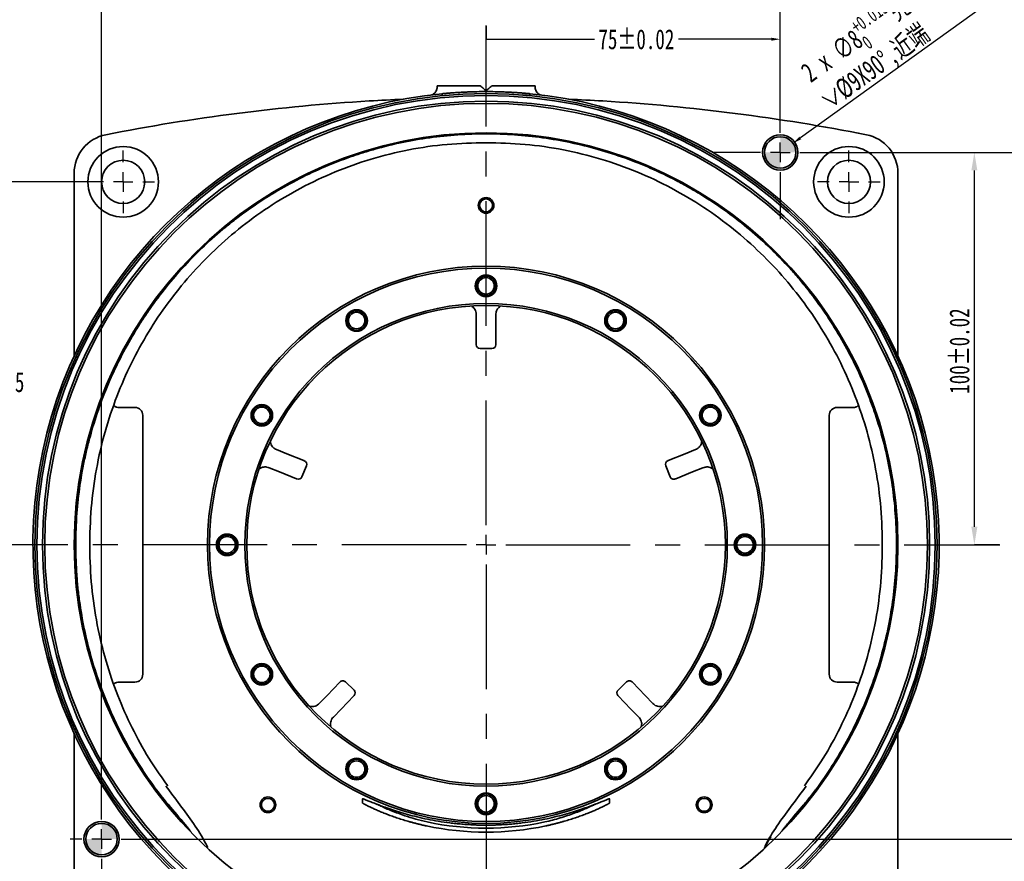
# Model space of a CAD drawing. Header units: millimetres. Extents: x -7686 to -856, y -458 to 6140.
# Tile 64 of 102: x -4406 to -4155, y 2254 to 2469. Entities that reach past the tile are written whole.
import ezdxf

# ---------------------------------------------------------------- set-up
doc = ezdxf.new("R2010")
doc.units = ezdxf.units.MM
doc.header["$LTSCALE"] = 5
doc.header["$PDSIZE"] = -1
doc.linetypes.add('CENTER', pattern=[10.16, 6.35, -1.27, 1.27, -1.27])
doc.layers.add('中心线层', color=4, linetype='CENTER')
doc.layers.add('标注层', color=7, linetype='Continuous')
doc.styles.add('SLDTEXTSTYLE0', font='TXT', dxfattribs={"width": 0.7})
doc.dimstyles.new('SLDDIMSTYLE0', dxfattribs={"dimtxt": 2.53938, "dimasz": 2.3, "dimexe": 0, "dimexo": 0.0625, "dimgap": 0.634845, "dimtad": 0, "dimtih": 1, "dimtoh": 1, "dimdec": 6, "dimrnd": 1e-09, "dimzin": 12, "dimdsep": 46, "dimtxsty": 'SLDTEXTSTYLE0', "dimblk1": 'NONE', "dimsah": 1, "dimcen": 0, "dimadec": 0, "dimazin": 3, "dimtfac": 1, "dimtmove": 0, "dimatfit": 3, "dimldrblk": 'NONE', "dimfxl": 1, "dimfrac": 2, "dimtolj": 1, "dimtzin": 12, "dimarcsym": 0})
doc.dimstyles.new('SLDDIMSTYLE1', dxfattribs={"dimtxt": 2.53938, "dimasz": 2.3, "dimexe": 0, "dimexo": 0.0625, "dimgap": 0.634845, "dimtad": 2, "dimrnd": 1e-09, "dimzin": 12, "dimdsep": 46, "dimtxsty": 'SLDTEXTSTYLE0', "dimsah": 1, "dimcen": 0.09, "dimadec": 0, "dimazin": 3, "dimtfac": 1, "dimtofl": 0, "dimtmove": 0, "dimatfit": 3, "dimfxl": 1, "dimfrac": 2, "dimtolj": 1, "dimtzin": 12, "dimarcsym": 0})
doc.dimstyles.new('SLDDIMSTYLE2', dxfattribs={"dimtxt": 5.07876, "dimasz": 4.6, "dimexe": 0, "dimexo": 0.0625, "dimgap": 1.26969, "dimtad": 2, "dimrnd": 1e-09, "dimzin": 12, "dimdsep": 46, "dimtxsty": 'SLDTEXTSTYLE0', "dimsah": 1, "dimcen": 0.09, "dimadec": 0, "dimazin": 3, "dimtfac": 1, "dimtmove": 0, "dimatfit": 0, "dimfxl": 1, "dimfrac": 2, "dimtolj": 1, "dimtzin": 12, "dimarcsym": 0})
doc.dimstyles.new('SLDDIMSTYLE3', dxfattribs={"dimtxt": 5.07876, "dimasz": 4.6, "dimexe": 0, "dimexo": 0.0625, "dimgap": 1.26969, "dimtad": 0, "dimtih": 1, "dimtoh": 1, "dimdec": 6, "dimrnd": 1e-09, "dimzin": 12, "dimdsep": 46, "dimtxsty": 'SLDTEXTSTYLE0', "dimsah": 1, "dimcen": 0, "dimadec": 0, "dimazin": 3, "dimtfac": 1, "dimtofl": 0, "dimtmove": 0, "dimatfit": 3, "dimfxl": 1, "dimfrac": 2, "dimtolj": 1, "dimtzin": 12, "dimarcsym": 0})
doc.dimstyles.new('SLDDIMSTYLE4', dxfattribs={"dimtxt": 5.07876, "dimasz": 4.6, "dimexe": 0, "dimexo": 0.0625, "dimgap": 1.26969, "dimtad": 0, "dimtih": 1, "dimtoh": 1, "dimdec": 1, "dimrnd": 1e-09, "dimzin": 12, "dimdsep": 46, "dimtxsty": 'SLDTEXTSTYLE0', "dimsah": 1, "dimcen": 0, "dimadec": 0, "dimazin": 3, "dimtfac": 1, "dimtofl": 0, "dimtmove": 0, "dimatfit": 3, "dimfxl": 1, "dimfrac": 2, "dimtolj": 1, "dimtzin": 12, "dimarcsym": 0})

# ---------------------------------------------------------------- blocks, each defined once
blk = doc.blocks.new('*D98')
at = {"layer": 'Defpoints', "color": 0, "transparency": 16777216}
for p in [(-859.93, 3047.19), (-784.93, 3043.73), (-784.93, 3021.88)]:
    blk.add_point(p, dxfattribs=at)
at = {"layer": '标注层', "color": 0, "lineweight": -2, "transparency": 16777216}
for p, q in [((-859.93, 3047.13), (-859.93, 3043.73)), ((-859.93, 3043.73), (-832.32, 3043.73)), ((-787.23, 3043.73), (-810.9, 3043.73)), ((-784.93, 3021.94), (-784.93, 3043.73))]:
    blk.add_line(p, q, dxfattribs=at)
at = {"layer": '标注层', "color": 0, "transparency": 16777216}
blk.add_solid([(-787.23, 3044.12), (-787.23, 3043.35), (-784.93, 3043.73)], dxfattribs=at)
at = {"layer": '标注层', "color": 0, "transparency": 16777216, "insert": (-821.61, 3046.27), "char_height": 2.5394, "attachment_point": 2, "style": 'SLDTEXTSTYLE0'}
blk.add_mtext('\\A1;{\\H2.00049x;75±0.02}', dxfattribs=at)
blk = doc.blocks.new('_None')
blk = doc.blocks.new('*D99')
at = {"layer": 'Defpoints', "color": 0, "transparency": 16777216}
for p in [(-781.68, 3017.21), (-788.18, 3012.54)]:
    blk.add_point(p, dxfattribs=at)
at = {"layer": '标注层', "color": 0, "lineweight": -2, "transparency": 16777216}
for p, q in [((-728.01, 3055.81), (-779.81, 3018.56)), ((-785.02, 3014.88), (-784.84, 3014.88)), ((-784.93, 3014.79), (-784.93, 3014.97))]:
    blk.add_line(p, q, dxfattribs=at)
at = {"layer": '标注层', "color": 0, "transparency": 16777216}
blk.add_solid([(-780.04, 3018.87), (-779.59, 3018.25), (-781.68, 3017.21)], dxfattribs=at)
at = {"layer": '标注层', "color": 0, "transparency": 16777216, "insert": (-781.16, 3038.02), "char_height": 2.5394, "attachment_point": 1, "rotation": 35.724, "style": 'SLDTEXTSTYLE0'}
blk.add_mtext('\\A1;{\\H2.00049x;2 x ∅8\\H0.7x;\\S+0.015^ 0;\\fSimSun|b0|i0|c134|p2;\\H1.42857x;完全贯穿\\P\\fGDT|b0|i0|c134|p2;w\\Ftxt|c134;%%C9X90°,\\fSimSun|b0|i0|c134|p2;近端}', dxfattribs=at)
blk = doc.blocks.new('*D100')
at = {"layer": 'Defpoints', "color": 0, "transparency": 16777216}
for p in [(-777.93, 3014.88), (-735.46, 3014.88), (-728.95, 2914.88)]:
    blk.add_point(p, dxfattribs=at)
at = {"layer": '标注层', "color": 0, "lineweight": -2, "transparency": 16777216}
for p, q in [((-777.87, 3014.88), (-735.46, 3014.88)), ((-735.46, 2919.48), (-735.46, 3010.28)), ((-729.01, 2914.88), (-735.46, 2914.88))]:
    blk.add_line(p, q, dxfattribs=at)
at = {"layer": '标注层', "color": 0, "transparency": 16777216}
for points in [[(-736.22, 3010.28), (-734.69, 3010.28), (-735.46, 3014.88)], [(-736.22, 2919.48), (-734.69, 2919.48), (-735.46, 2914.88)]]:
    blk.add_solid(points, dxfattribs=at)
at = {"layer": '标注层', "color": 0, "transparency": 16777216, "insert": (-741.81, 2964.26), "char_height": 5.0788, "attachment_point": 2, "rotation": 90, "style": 'SLDTEXTSTYLE0'}
blk.add_mtext('\\A1;100±0.02', dxfattribs=at)
blk = doc.blocks.new('*D101')
at = {"layer": 'Defpoints', "color": 0, "transparency": 16777216}
for p in [(-957.93, 3060), (-784.93, 3021.88), (-957.93, 2846.88)]:
    blk.add_point(p, dxfattribs=at)
at = {"layer": '标注层', "color": 0, "lineweight": -2, "transparency": 16777216}
for p, q in [((-957.93, 2846.94), (-957.93, 3060)), ((-953.33, 3060), (-872.53, 3060)), ((-789.53, 3060), (-847.47, 3060)), ((-784.93, 3021.94), (-784.93, 3060))]:
    blk.add_line(p, q, dxfattribs=at)
at = {"layer": '标注层', "color": 0, "transparency": 16777216}
for points in [[(-953.33, 3060.77), (-953.33, 3059.23), (-957.93, 3060)], [(-789.53, 3060.77), (-789.53, 3059.23), (-784.93, 3060)]]:
    blk.add_solid(points, dxfattribs=at)
at = {"layer": '标注层', "color": 0, "transparency": 16777216, "insert": (-860, 3062.54), "char_height": 5.0788, "attachment_point": 2, "style": 'SLDTEXTSTYLE0'}
blk.add_mtext('\\A1;173±0.02', dxfattribs=at)
blk = doc.blocks.new('*D102')
at = {"layer": 'Defpoints', "color": 0, "transparency": 16777216}
for p in [(-777.93, 3014.88), (-710, 3014.88), (-950.93, 2839.88)]:
    blk.add_point(p, dxfattribs=at)
at = {"layer": '标注层', "color": 0, "lineweight": -2, "transparency": 16777216}
for p, q in [((-777.87, 3014.88), (-710, 3014.88)), ((-710, 3010.28), (-710, 2923.81)), ((-710, 2844.48), (-710, 2916.19)), ((-950.87, 2839.88), (-710, 2839.88))]:
    blk.add_line(p, q, dxfattribs=at)
at = {"layer": '标注层', "color": 0, "transparency": 16777216}
for points in [[(-710.77, 3010.28), (-709.23, 3010.28), (-710, 3014.88)], [(-710.77, 2844.48), (-709.23, 2844.48), (-710, 2839.88)]]:
    blk.add_solid(points, dxfattribs=at)
at = {"layer": '标注层', "color": 0, "transparency": 16777216, "insert": (-710, 2922.54), "char_height": 5.0788, "attachment_point": 2, "style": 'SLDTEXTSTYLE0'}
blk.add_mtext('\\A1;175±0.02', dxfattribs=at)
blk = doc.blocks.new('*D103')
at = {"layer": 'Defpoints', "color": 0, "transparency": 16777216}
for p in [(-1000, 3007.38), (-960.43, 3007.38), (-960.43, 2822.38)]:
    blk.add_point(p, dxfattribs=at)
at = {"layer": '标注层', "color": 0, "lineweight": -2, "transparency": 16777216}
for p, q in [((-960.49, 3007.38), (-1000, 3007.38)), ((-1000, 3002.78), (-1000, 2920)), ((-1000, 2826.98), (-1000, 2912.38)), ((-960.49, 2822.38), (-1000, 2822.38))]:
    blk.add_line(p, q, dxfattribs=at)
at = {"layer": '标注层', "color": 0, "transparency": 16777216}
for points in [[(-1000.77, 3002.78), (-999.23, 3002.78), (-1000, 3007.38)], [(-1000.77, 2826.98), (-999.23, 2826.98), (-1000, 2822.38)]]:
    blk.add_solid(points, dxfattribs=at)
at = {"layer": '标注层', "color": 0, "transparency": 16777216, "insert": (-1000, 2918.73), "char_height": 5.079, "attachment_point": 2, "style": 'SLDTEXTSTYLE0'}
blk.add_mtext('\\A1;185', dxfattribs=at)
blk = doc.blocks.new('*D106')
at = {"layer": 'Defpoints', "color": 0, "transparency": 16777216}
for p in [(-982.45, 3007.38), (-960.43, 3007.38), (-989.64, 2914.88)]:
    blk.add_point(p, dxfattribs=at)
at = {"layer": '标注层', "color": 0, "lineweight": -2, "transparency": 16777216}
for p, q in [((-960.49, 3007.38), (-982.45, 3007.38)), ((-982.45, 3002.78), (-982.45, 2960.16)), ((-982.45, 2919.48), (-982.45, 2952.54)), ((-989.58, 2914.88), (-982.45, 2914.88))]:
    blk.add_line(p, q, dxfattribs=at)
at = {"layer": '标注层', "color": 0, "transparency": 16777216}
for points in [[(-983.21, 3002.78), (-981.68, 3002.78), (-982.45, 3007.38)], [(-983.21, 2919.48), (-981.68, 2919.48), (-982.45, 2914.88)]]:
    blk.add_solid(points, dxfattribs=at)
at = {"layer": '标注层', "color": 0, "transparency": 16777216, "insert": (-982.45, 2958.89), "char_height": 5.079, "attachment_point": 2, "style": 'SLDTEXTSTYLE0'}
blk.add_mtext('\\A1;92.5', dxfattribs=at)
blk = doc.blocks.new('SW_CENTERMARKSYMBOL_0')
at = {"layer": '中心线层', "color": 0}
for p, q in [((0, 5), (0, 17)), ((-5, 0), (-17, 0)), ((0, 0), (-2.5, 0)), ((0, 0), (0, 2.5)), ((0, 0), (0, -2.5)), ((0, 0), (2.5, 0)), ((5, 0), (17, 0)), ((0, -5), (0, -17))]:
    blk.add_line(p, q, dxfattribs=at)
blk = doc.blocks.new('SW_CENTERMARKSYMBOL_1')
at = {"layer": '中心线层', "color": 0}
for p, q in [((0, 5), (0, 8)), ((-5, 0), (-8, 0)), ((0, 0), (-2.5, 0)), ((0, 0), (0, 2.5)), ((0, 0), (0, -2.5)), ((0, 0), (2.5, 0)), ((5, 0), (8, 0)), ((0, -5), (0, -8))]:
    blk.add_line(p, q, dxfattribs=at)
blk = doc.blocks.new('SW_CENTERMARKSYMBOL_2')
at = {"layer": '中心线层', "color": 0}
for p, q in [((0, 5), (0, 8)), ((-5, 0), (-8, 0)), ((0, 0), (-2.5, 0)), ((0, 0), (0, 2.5)), ((0, 0), (0, -2.5)), ((0, 0), (2.5, 0)), ((5, 0), (8, 0)), ((0, -5), (0, -8))]:
    blk.add_line(p, q, dxfattribs=at)
blk = doc.blocks.new('SW_CENTERMARKSYMBOL_3')
at = {"layer": '中心线层', "color": 0}
for p, q in [((0, 5), (0, 8)), ((-5, 0), (-8, 0)), ((0, 0), (-2.5, 0)), ((0, 0), (0, 2.5)), ((0, 0), (0, -2.5)), ((0, 0), (2.5, 0)), ((5, 0), (8, 0)), ((0, -5), (0, -8))]:
    blk.add_line(p, q, dxfattribs=at)
blk = doc.blocks.new('SW_DOWELSYMBOL_0')
at = {"linetype": 'Continuous', "lineweight": 0}
h = blk.add_hatch(color=0, dxfattribs=at)
edge = h.paths.add_edge_path(flags=0)
edge.add_arc((0, 0), 4, 0, 90)
edge.add_line((0, 4), (0, 0))
edge.add_line((0, 0), (4, 0))
h = blk.add_hatch(color=0, dxfattribs=at)
edge = h.paths.add_edge_path(flags=0)
edge.add_arc((0, 0), 4, 180, 270)
edge.add_line((0, -4), (0, 0))
edge.add_line((0, 0), (-4, 0))
at = {"color": 0, "linetype": 'Continuous', "lineweight": 0}
blk.add_circle((0, 0), 4, dxfattribs=at)
blk = doc.blocks.new('SW_DOWELSYMBOL_1')
at = {"linetype": 'Continuous', "lineweight": 0}
h = blk.add_hatch(color=0, dxfattribs=at)
edge = h.paths.add_edge_path(flags=0)
edge.add_arc((0, 0), 4.5, 0, 90)
edge.add_line((0, 4.5), (0, 0))
edge.add_line((0, 0), (4.5, 0))
h = blk.add_hatch(color=0, dxfattribs=at)
edge = h.paths.add_edge_path(flags=0)
edge.add_arc((0, 0), 4.5, 180, 270)
edge.add_line((0, -4.5), (0, 0))
edge.add_line((0, 0), (-4.5, 0))
at = {"color": 0, "linetype": 'Continuous', "lineweight": 0}
blk.add_circle((0, 0), 4.5, dxfattribs=at)
blk = doc.blocks.new('1232')
at = {"layer": '中心线层', "color": 0}
for p, q in [((1027.69, 359.77), (1027.69, 487.08)), ((1027.69, 354.77), (1027.69, 357.27)), ((1022.69, 354.77), (897.98, 354.77)), ((1027.69, 354.77), (1025.19, 354.77)), ((1027.69, 354.77), (1027.69, 352.27)), ((1027.69, 354.77), (1030.19, 354.77)), ((1032.69, 354.77), (1158.67, 354.77)), ((1027.69, 349.77), (1027.69, 178.24))]:
    blk.add_line(p, q, dxfattribs=at)
blk = doc.blocks.new('J1')
at = {"color": 7, "linetype": 'Continuous', "lineweight": 35}
for p, q in [((-872.585657, 3030.6797875), (-872.5631456, 3030.7327504)), ((-872.4289141, 3031.3389383), (-872.4289141, 3031.8788031)), ((-872.4289141, 3031.8788031), (-872.3822515, 3031.8788031)), ((-872.3822515, 3031.8788031), (-871.8021245, 3031.8788031)), ((-871.8021245, 3031.8788031), (-869.4289141, 3031.8788031)), ((-871.0778093, 3029.3371018), (-871.1262827, 3029.8347465)), ((-861.4289141, 3031.8788031), (-869.4289141, 3031.8788031)), ((-850.4289141, 3031.8788031), (-858.4289141, 3031.8788031)), ((-850.4289141, 3031.8788031), (-848.0557038, 3031.8788031)), ((-848.780019, 3029.3371018), (-848.7315455, 3029.8347465)), ((-848.0557038, 3031.8788031), (-847.4755767, 3031.8788031)), ((-847.4755767, 3031.8788031), (-847.4289141, 3031.8788031)), ((-847.4289141, 3031.8788031), (-847.4289141, 3031.3389383)), ((-964.9289141, 3009.5814139), (-964.9289141, 2962.9958479)), ((-754.9289141, 2962.9958479), (-754.9289141, 3009.5814139)), ((-862.4289141, 2970.6422939), (-862.4289141, 2973.4902281)), ((-857.4289141, 2973.4902281), (-857.4289141, 2970.6422939)), ((-862.4289141, 2965.9998922), (-862.4289141, 2970.6422939)), ((-857.4289141, 2970.6422939), (-857.4289141, 2965.9998922)), ((-862.4289141, 2965.8788031), (-862.4289141, 2965.9998922)), ((-858.4289141, 2964.8788031), (-861.4289141, 2964.8788031)), ((-857.4289141, 2965.9998922), (-857.4289141, 2965.8788031)), ((-953.5469034, 2949.8788031), (-949.4289141, 2949.8788031)), ((-770.4289141, 2949.8788031), (-766.3109249, 2949.8788031)), ((-947.4289141, 2947.8788031), (-947.4289141, 2881.8788031)), ((-772.4289141, 2881.8788031), (-772.4289141, 2947.8788031)), ((-913.3359646, 2939.152989), (-910.695406, 2938.0861341)), ((-809.1624222, 2938.0861341), (-806.5218637, 2939.152989)), ((-910.695406, 2938.0861341), (-906.3910461, 2936.3470598)), ((-813.4667822, 2936.3470598), (-809.1624222, 2938.0861341)), ((-912.568439, 2933.4502148), (-915.2089976, 2934.5170697)), ((-905.726197, 2934.9999085), (-906.8500167, 2932.218357)), ((-906.3910461, 2936.3470598), (-906.2787742, 2936.301699)), ((-813.0078115, 2932.218357), (-814.1316313, 2934.9999085)), ((-813.579054, 2936.301699), (-813.4667822, 2936.3470598)), ((-804.6488307, 2934.5170697), (-807.2893893, 2933.4502148)), ((-908.2640791, 2931.7111405), (-912.568439, 2933.4502148)), ((-908.1518072, 2931.6657797), (-908.2640791, 2931.7111405)), ((-811.5937492, 2931.7111405), (-811.7060211, 2931.6657797)), ((-807.2893893, 2933.4502148), (-811.5937492, 2931.7111405)), ((-949.4289141, 2879.8788031), (-953.5469034, 2879.8788031)), ((-900.4638393, 2876.5025507), (-897.2389561, 2879.842015)), ((-897.2389561, 2879.842015), (-897.1548405, 2879.9291192)), ((-895.7408423, 2879.9538006), (-893.5828229, 2877.8698255)), ((-826.2750053, 2877.8698255), (-824.1169859, 2879.9538006)), ((-822.7029877, 2879.9291192), (-822.6188722, 2879.842015)), ((-822.6188722, 2879.842015), (-819.3939889, 2876.5025507)), ((-766.3109248, 2879.8788031), (-770.4289141, 2879.8788031)), ((-902.4421806, 2874.4539183), (-900.4638393, 2876.5025507)), ((-893.6422571, 2876.3687231), (-896.8671403, 2873.0292588)), ((-893.5581415, 2876.4558273), (-893.6422571, 2876.3687231)), ((-826.2155712, 2876.3687231), (-826.2996867, 2876.4558273)), ((-822.9906879, 2873.0292588), (-826.2155712, 2876.3687231)), ((-819.3939889, 2876.5025507), (-817.4156476, 2874.4539183)), ((-896.8671403, 2873.0292588), (-898.8454816, 2870.9806264)), ((-821.0123466, 2870.9806264), (-822.9906879, 2873.0292588)), ((-964.9289141, 2866.7617583), (-964.9289141, 2820.1761923)), ((-754.9289141, 2820.1761923), (-754.9289141, 2866.7617583)), ((-891.4035893, 2849.0726219), (-891.4095298, 2850.1413272)), ((-828.4482984, 2850.1413272), (-828.454239, 2849.0726219)), ((-784.7084743, 2841.7041958), (-784.4750811, 2842.0005233))]:
    blk.add_line(p, q, dxfattribs=at)
for centre, radius in [((-859.9289141, 2914.8788031), 115), ((-859.9289141, 2914.8788031), 114.5), ((-859.9289141, 2914.8788031), 113.0773503), ((-859.9289141, 2914.8788031), 112.5), ((-859.9289141, 2914.8788031), 105), ((-784.9289141, 3014.8788031), 4.5), ((-784.9289141, 3014.8788031), 4), ((-952.4289141, 3007.3788031), 9), ((-767.4289141, 3007.3788031), 9), ((-952.4289141, 3007.3788031), 5.5), ((-767.4289141, 3007.3788031), 5.5), ((-859.9289141, 3001.3788031), 2), ((-859.9289141, 3001.3788031), 1.65), ((-859.9289141, 2914.8788031), 71.0088826), ((-859.9289141, 2914.8788031), 70.5), ((-859.9289141, 2980.8788031), 2.75), ((-859.9289141, 2980.8788031), 2.5), ((-859.9289141, 2980.8788031), 2.1), ((-859.9289141, 2914.8788031), 61.5), ((-859.9289141, 2914.8788031), 61), ((-892.9289141, 2972.0364797), 2.75), ((-892.9289141, 2972.0364797), 2.5), ((-826.9289141, 2972.0364797), 2.75), ((-826.9289141, 2972.0364797), 2.5), ((-892.9289141, 2972.0364797), 2.1), ((-826.9289141, 2972.0364797), 2.1), ((-917.0865908, 2947.8788031), 2.75), ((-917.0865908, 2947.8788031), 2.5), ((-917.0865908, 2947.8788031), 2.1), ((-802.7712375, 2947.8788031), 2.75), ((-802.7712375, 2947.8788031), 2.5), ((-802.7712375, 2947.8788031), 2.1), ((-925.9289141, 2914.8788031), 2.75), ((-925.9289141, 2914.8788031), 2.5), ((-925.9289141, 2914.8788031), 2.1), ((-793.9289141, 2914.8788031), 2.75), ((-793.9289141, 2914.8788031), 2.5), ((-793.9289141, 2914.8788031), 2.1), ((-917.0865908, 2881.8788031), 2.75), ((-917.0865908, 2881.8788031), 2.5), ((-917.0865908, 2881.8788031), 2.1), ((-802.7712375, 2881.8788031), 2.75), ((-802.7712375, 2881.8788031), 2.5), ((-802.7712375, 2881.8788031), 2.1), ((-892.9289141, 2857.7211264), 2.75), ((-892.9289141, 2857.7211264), 2.5), ((-892.9289141, 2857.7211264), 2.1), ((-826.9289141, 2857.7211264), 2.75), ((-826.9289141, 2857.7211264), 2.5), ((-826.9289141, 2857.7211264), 2.1), ((-859.9289141, 2848.8788031), 2.75), ((-859.9289141, 2848.8788031), 2.5), ((-915.5300424, 2848.6159588), 2), ((-915.5300424, 2848.6159588), 1.65), ((-859.9289141, 2848.8788031), 2.1), ((-804.3277859, 2848.6159588), 2), ((-804.3277859, 2848.6159588), 1.65), ((-957.9289141, 2839.8788031), 4.5), ((-957.9289141, 2839.8788031), 4)]:
    blk.add_circle(centre, radius, dxfattribs=at)
for centre, radius, start, end in [((-859.9289141, 2914.8788031), 115.5, 95.563387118, 235.944915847), ((-859.9289141, 2914.8788031), 115.5, 304.103670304, 84.436612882), ((-859.9289141, 2528.8788031), 500, 93.414618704, 101.179160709), ((-859.9289141, 2528.8788031), 500, 92.419988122, 93.414618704), ((-859.9289141, 2528.8788031), 500, 86.585381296, 87.580011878), ((-859.9289141, 2528.8788031), 500, 78.820839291, 86.585381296), ((-954.9289141, 3009.5814139), 10, 101.179160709, 180), ((-764.9289141, 3009.5814139), 10, 0, 78.820839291), ((-861.4289141, 2965.8788031), 1, 180, 270), ((-858.4289141, 2965.8788031), 1, 270, 0), ((-949.4289141, 2947.8788031), 2, 0, 90), ((-770.4289141, 2947.8788031), 2, 90, 180), ((-906.6533808, 2935.3745151), 1, 338, 68), ((-813.2044474, 2935.3745151), 1, 112, 202), ((-907.7772006, 2932.5929636), 1, 248, 338), ((-812.0806276, 2932.5929636), 1, 202, 292), ((-949.4289141, 2881.8788031), 2, 270, 0), ((-770.4289141, 2881.8788031), 2, 180, 270), ((-896.4355007, 2879.2344608), 1, 46, 136), ((-823.4223275, 2879.2344608), 1, 44, 134), ((-894.2774813, 2877.1504857), 1, 316, 46), ((-825.5803469, 2877.1504857), 1, 134, 224), ((-859.9289141, 2914.8788031), 72.2080657, 258.010465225, 281.989534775), ((-935.385807, 2841.6916695), 0.2130987, 41.29360068, 68.897783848), ((-859.9289141, 2914.8788031), 73.2258309, 258.010465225, 281.989534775), ((-784.328817, 2841.8674163), 0.1977642, 109.469370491, 137.696379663)]:
    blk.add_arc(centre, radius, start, end, dxfattribs=at)
for points, knots in [([(-872.5950146, 3030.7457471), (-872.6515229, 3030.597211), (-872.7993801, 3030.2085578), (-873.2676387, 3029.7834574), (-873.6696539, 3029.5658959), (-873.8330639, 3029.5379158), (-873.7965882, 3029.5424066), (-873.7947662, 3029.5426309)], [0, 0, 0, 0, 0.1994123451, 0.521774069, 0.7807933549, 0.9890503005, 1, 1, 1, 1]), ([(-872.4293184, 3031.3621322), (-872.42965, 3031.3316471), (-872.4304532, 3031.2578129), (-872.4515485, 3030.9891609), (-872.5647759, 3030.7720807), (-872.6084078, 3030.6884294)], [0, 0, 0, 0, 0.3018001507, 0.7309501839, 1, 1, 1, 1]), ([(-871.1262827, 3029.8347465), (-870.9672094, 3029.8506101), (-870.6477249, 3029.8824705), (-870.1667795, 3029.9310702), (-869.6828116, 3029.9767561), (-869.3590601, 3030.0030845), (-869.1970073, 3030.0162631)], [0, 0, 0, 0, 0.24761426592, 0.49731091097, 0.74838046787, 1, 1, 1, 1]), ([(-869.1970073, 3030.0162631), (-869.0293762, 3030.0291586), (-868.643665, 3030.0588307), (-867.8719748, 3030.1135884), (-866.8817236, 3030.1766874), (-865.7231148, 3030.2391594), (-864.5639357, 3030.2904419), (-863.4041696, 3030.3304223), (-861.8574282, 3030.3685685), (-859.9240972, 3030.3876422), (-857.9913485, 3030.3684103), (-856.4463484, 3030.3302004), (-855.2882247, 3030.2902136), (-854.1305928, 3030.2389519), (-852.9734402, 3030.1765255), (-851.983703, 3030.1134438), (-851.2128907, 3030.058736), (-850.8276034, 3030.0290943), (-850.660821, 3030.0162631)], [0, 0, 0, 0, 0.02718299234, 0.06254677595, 0.12508145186, 0.18761097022, 0.2501417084, 0.31267951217, 0.37523139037, 0.50029267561, 0.62525465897, 0.68771270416, 0.75016247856, 0.812609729, 0.87506071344, 0.93752192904, 0.97295461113, 1, 1, 1, 1]), ([(-859.9289141, 3030.6201536), (-860.016884, 3030.6939691), (-860.1183329, 3030.7790948), (-860.3413119, 3030.9661965), (-860.4635223, 3031.0687432), (-860.8521841, 3031.3948692), (-861.132701, 3031.6302507), (-861.4289141, 3031.8788031)], [0, 0, 0, 0, 0.25, 0.25, 0.5, 0.5, 1, 1, 1, 1]), ([(-858.4289141, 3031.8788031), (-858.7250383, 3031.6303254), (-859.0046112, 3031.3957359), (-859.39084, 3031.0716515), (-859.5146778, 3030.9677392), (-859.7392434, 3030.7793063), (-859.8409981, 3030.6939239), (-859.9289141, 3030.6201536)], [0, 0, 0, 0, 0.5, 0.5, 0.75, 0.75, 1, 1, 1, 1]), ([(-848.780019, 3029.3371018), (-848.8599676, 3029.3450021), (-849.0198659, 3029.3608028), (-849.2596243, 3029.3853944), (-849.4993892, 3029.4099261), (-849.8191304, 3029.4420491), (-850.2190053, 3029.4803866), (-850.5393132, 3029.5064013), (-850.6994721, 3029.519409)], [0, 0, 0, 0, 0.1249981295, 0.2499979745, 0.3749979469, 0.4999965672, 0.7499904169, 1, 1, 1, 1]), ([(-850.660821, 3030.0162631), (-850.4987448, 3030.0030825), (-850.174969, 3029.976752), (-849.6909896, 3029.9310643), (-849.2100676, 3029.8824668), (-848.8906073, 3029.8506089), (-848.7315455, 3029.8347465)], [0, 0, 0, 0, 0.2516557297, 0.5027268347, 0.7524037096, 1, 1, 1, 1]), ([(-847.2770986, 3030.7136348), (-847.3335567, 3030.8704787), (-847.4334579, 3031.1480098), (-847.4292993, 3031.3332997), (-847.4286072, 3031.3585749), (-847.4285098, 3031.3621322)], [0, 0, 0, 0, 0.5275626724, 0.9335082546, 1, 1, 1, 1]), ([(-846.0613834, 3029.5430842), (-846.0813085, 3029.5463855), (-846.1262231, 3029.5538272), (-846.5302384, 3029.7377136), (-847.0123189, 3030.146131), (-847.1858639, 3030.5642636), (-847.2620128, 3030.7477337)], [0, 0, 0, 0, 0.1927656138, 0.4345271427, 0.7518791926, 1, 1, 1, 1]), ([(-859.928414, 3019.6117962), (-864.7667345, 3019.6113921), (-869.5489212, 3019.2811895), (-879.0038006, 3017.9774814), (-883.6765025, 3017.0040299), (-889.447952, 3015.3793108), (-890.5987615, 3015.0339186), (-892.8933319, 3014.3017226), (-894.0387808, 3013.9143084), (-897.4525501, 3012.6931275), (-899.6871597, 3011.8047366), (-906.2702165, 3008.9220438), (-910.4989727, 3006.7121688), (-916.6051977, 3002.9706642), (-918.6008762, 3001.6519394), (-921.5337816, 2999.5646845), (-922.5013227, 2998.8507527), (-924.4159867, 2997.3861143), (-925.3649293, 2996.6338767), (-930.0299492, 2992.8024545), (-933.5105413, 2989.5138413), (-939.9850149, 2982.5040075), (-942.9798668, 2978.7836493), (-946.4139362, 2973.85811), (-947.0851715, 2972.8591553), (-948.3960178, 2970.8331369), (-949.0363524, 2969.8047676), (-950.8954992, 2966.7006601), (-952.0571169, 2964.5992954), (-955.3143361, 2958.2017069), (-957.1828253, 2953.8122031), (-959.5327395, 2947.0419643), (-960.2405201, 2944.7541986), (-961.186842, 2941.2751736), (-961.4830349, 2940.1075932), (-962.0362904, 2937.7563606), (-962.2930844, 2936.5734104), (-963.4691004, 2930.6643843), (-964.0751831, 2925.9194324), (-964.6428561, 2916.3953891), (-964.6053985, 2911.6163482), (-964.14582, 2905.6206828), (-964.0331316, 2904.4204493), (-963.7655191, 2902.0177452), (-963.6110014, 2900.819341), (-963.08764, 2897.2458111), (-962.6584285, 2894.8869194), (-961.1340728, 2887.8794046), (-959.8043535, 2883.2993151), (-957.3406106, 2876.5662515), (-956.4406975, 2874.3448799), (-954.4799508, 2869.9491511), (-953.416301, 2867.769991), (-950.0191754, 2861.3805247), (-947.4722739, 2857.2956612), (-944.6415092, 2853.3866386)], [0, 0, 0, 0, 0.0625, 0.0625, 0.125, 0.125, 0.140625, 0.140625, 0.15625, 0.15625, 0.1875, 0.1875, 0.25, 0.25, 0.28125, 0.28125, 0.296875, 0.296875, 0.3125, 0.3125, 0.375, 0.375, 0.4375, 0.4375, 0.453125, 0.453125, 0.46875, 0.46875, 0.5, 0.5, 0.5625, 0.5625, 0.59375, 0.59375, 0.609375, 0.609375, 0.625, 0.625, 0.6875, 0.6875, 0.75, 0.75, 0.765625, 0.765625, 0.78125, 0.78125, 0.8125, 0.8125, 0.875, 0.875, 0.90625, 0.90625, 0.9375, 0.9375, 1, 1, 1, 1]), ([(-775.2162975, 2853.3866684), (-772.3909831, 2857.2881675), (-769.8617318, 2861.3464247), (-765.3754821, 2869.7659324), (-763.4185113, 2874.1271977), (-760.9259463, 2880.9035953), (-760.1674662, 2883.2083883), (-758.821378, 2887.8295253), (-758.2308112, 2890.1525441), (-756.7022914, 2897.1583101), (-756.0070298, 2901.8776926), (-755.4468668, 2909.0296369), (-755.3410238, 2911.4258272), (-755.3053907, 2915.0387001), (-755.3140613, 2916.2479627), (-755.37293, 2918.6638547), (-755.423011, 2919.8678991), (-755.775568, 2925.8688172), (-756.382552, 2930.6081477), (-758.2350608, 2939.9661429), (-759.4804672, 2944.58483), (-761.4473479, 2950.2806874), (-761.8622346, 2951.418178), (-762.7288954, 2953.6720625), (-763.1805405, 2954.7884005), (-764.589726, 2958.1060032), (-765.6013528, 2960.2759517), (-768.8479918, 2966.6631881), (-771.293569, 2970.7585577), (-775.3885615, 2976.6545934), (-776.8247914, 2978.5786947), (-779.0882595, 2981.4016639), (-779.8622592, 2982.3335359), (-781.4357278, 2984.1626623), (-782.2361618, 2985.0612268), (-786.305983, 2989.4750444), (-789.7779166, 2992.7537595), (-797.1437032, 2998.8184629), (-801.0374955, 3001.6045222), (-806.1795712, 3004.7661377), (-807.2219947, 3005.382394), (-809.3180443, 3006.5731329), (-810.3736848, 3007.1488886), (-813.5631461, 3008.8181062), (-815.7194707, 3009.8536108), (-822.2773748, 3012.7310903), (-826.7676824, 3014.3445516), (-833.6817285, 3016.3048103), (-836.0162957, 3016.8812626), (-839.5643861, 3017.6268537), (-840.7524473, 3017.8549339), (-843.1300031, 3018.2687032), (-844.3208857, 3018.4547012), (-850.2857326, 3019.2811459), (-855.0909549, 3019.6113921), (-859.9294142, 3019.6117962)], [0, 0, 0, 0, 0.0625, 0.0625, 0.125, 0.125, 0.15625, 0.15625, 0.1875, 0.1875, 0.25, 0.25, 0.28125, 0.28125, 0.296875, 0.296875, 0.3125, 0.3125, 0.375, 0.375, 0.4375, 0.4375, 0.453125, 0.453125, 0.46875, 0.46875, 0.5, 0.5, 0.5625, 0.5625, 0.59375, 0.59375, 0.609375, 0.609375, 0.625, 0.625, 0.6875, 0.6875, 0.75, 0.75, 0.765625, 0.765625, 0.78125, 0.78125, 0.8125, 0.8125, 0.875, 0.875, 0.90625, 0.90625, 0.921875, 0.921875, 0.9375, 0.9375, 1, 1, 1, 1]), ([(-941.0876687, 2853.4546139), (-942.5242808, 2855.4697419), (-945.6741884, 2859.8881002), (-949.7866555, 2867.2569287), (-953.5549334, 2875.4587409), (-956.6311018, 2884.1764813), (-958.9710097, 2893.3898477), (-960.4797351, 2903.0419165), (-961.0584295, 2912.9905953), (-960.8095315, 2923.0207045), (-959.6225155, 2932.9279372), (-957.5246266, 2942.4944275), (-954.6116131, 2951.5878865), (-950.9751264, 2960.1432746), (-946.680814, 2968.1679326), (-941.7514934, 2975.6967117), (-936.1863036, 2982.7547617), (-929.9624144, 2989.3532496), (-923.050463, 2995.4674625), (-915.4526687, 3001.0284046), (-907.2170912, 3005.9278518), (-898.4369706, 3010.0594511), (-889.2133772, 3013.3379714), (-879.654332, 3015.6819444), (-869.8521448, 3017.1238511), (-863.2428453, 3017.2820844), (-859.926388, 3017.3614837)], [0, 0, 0, 0, 0.03293542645, 0.07221403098, 0.112101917, 0.15290245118, 0.19492518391, 0.23821464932, 0.28242111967, 0.32706991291, 0.37127321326, 0.41472711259, 0.45697989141, 0.49799309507, 0.53816376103, 0.57788181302, 0.61755858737, 0.65758248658, 0.69836254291, 0.7400723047, 0.78251992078, 0.82547262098, 0.86875921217, 0.91227451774, 0.95598053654, 1, 1, 1, 1]), ([(-859.9314402, 3017.3614837), (-856.6149879, 3017.2820846), (-850.0056981, 3017.1238518), (-840.2035249, 3015.6819494), (-830.644492, 3013.3379833), (-821.4209087, 3010.0594717), (-812.6407949, 3005.9278822), (-804.4052196, 3001.0284441), (-796.8074223, 2995.4675085), (-789.895463, 2989.3532975), (-783.6715631, 2982.7548068), (-778.1063625, 2975.6967508), (-773.1770329, 2968.1679646), (-768.8827146, 2960.1433016), (-765.2462254, 2951.5879138), (-762.3332113, 2942.4944625), (-760.2353217, 2932.9279871), (-759.0483018, 2923.0207736), (-758.7993977, 2912.9906827), (-759.3780826, 2903.0420168), (-760.8867973, 2893.3899511), (-763.2266972, 2884.1765768), (-766.3028628, 2875.4588187), (-770.0711447, 2867.2569822), (-774.1836223, 2859.8881264), (-777.3335415, 2855.469751), (-778.7701596, 2853.4546141)], [0, 0, 0, 0, 0.044019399, 0.0877253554, 0.1312406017, 0.1745271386, 0.2174797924, 0.2599273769, 0.3016371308, 0.34241721, 0.3824411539, 0.4221179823, 0.4618360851, 0.5020067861, 0.5430199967, 0.5852727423, 0.6287265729, 0.6729297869, 0.7175784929, 0.761784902, 0.8050743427, 0.8470971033, 0.8878977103, 0.9277857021, 0.9670644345, 1, 1, 1, 1]), ([(-862.4910251, 2974.0873955), (-862.5045445, 2974.1474804), (-862.5660169, 2974.4206838), (-862.7785115, 2974.9111193), (-863.1477836, 2975.3863211), (-863.4578971, 2975.5376296), (-863.5931111, 2975.6036023)], [0, 0, 0, 0, 0.0808198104, 0.3674845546, 0.724214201, 1, 1, 1, 1]), ([(-856.2269945, 2975.6597863), (-856.4317003, 2975.534232), (-856.7816756, 2975.3195782), (-857.1466823, 2974.7793269), (-857.3070859, 2974.3576717), (-857.3563087, 2974.1348925), (-857.3668031, 2974.0873955)], [0, 0, 0, 0, 0.4152084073, 0.7098610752, 0.9381418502, 1, 1, 1, 1]), ([(-954.8437198, 2950.3778343), (-954.7696955, 2950.3098783), (-954.6552686, 2950.2048317), (-954.3981143, 2950.0616292), (-954.2253234, 2950.000135), (-954.1199944, 2949.9626497)], [0, 0, 0, 0, 0.4170201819, 0.6446300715, 1, 1, 1, 1]), ([(-765.7378339, 2949.9626497), (-765.6325048, 2950.000135), (-765.4597139, 2950.0616292), (-765.2025599, 2950.2048316), (-765.0881332, 2950.3098779), (-765.0141091, 2950.3778338)], [0, 0, 0, 0, 0.3553703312, 0.5829804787, 1, 1, 1, 1]), ([(-914.8793101, 2941.0127984), (-914.8425307, 2940.7983424), (-914.7769249, 2940.4158044), (-914.4249986, 2939.8975648), (-914.0946294, 2939.5908967), (-913.9064925, 2939.4618031), (-913.8663814, 2939.4342801)], [0, 0, 0, 0, 0.3913108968, 0.698004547, 0.9356140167, 1, 1, 1, 1]), ([(-805.9914468, 2939.4342801), (-805.9408094, 2939.4693227), (-805.7105627, 2939.6286601), (-805.3345646, 2940.0094682), (-805.0234792, 2940.5523905), (-804.9998549, 2940.918426), (-804.9887547, 2941.0904116)], [0, 0, 0, 0, 0.0776828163, 0.3532207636, 0.6961040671, 1, 1, 1, 1]), ([(-915.7859487, 2934.6831843), (-915.8467244, 2934.6931587), (-916.1230689, 2934.7385118), (-916.6572276, 2934.7250721), (-917.2311873, 2934.5630123), (-917.4842883, 2934.3358077), (-917.5925432, 2934.2386292)], [0, 0, 0, 0, 0.0815681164, 0.3708870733, 0.7309196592, 1, 1, 1, 1]), ([(-802.0782672, 2934.0885663), (-802.1017183, 2934.1244874), (-802.2568296, 2934.3620783), (-802.7125161, 2934.5859269), (-803.3447455, 2934.7405367), (-803.7990643, 2934.7289544), (-804.0239364, 2934.6912277), (-804.0718795, 2934.6831843)], [0, 0, 0, 0, 0.070907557, 0.4689994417, 0.736548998, 0.9438317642, 1, 1, 1, 1]), ([(-954.1199944, 2879.7949565), (-954.2251933, 2879.7574389), (-954.3977706, 2879.6958918), (-954.6380705, 2879.5631494), (-954.7405641, 2879.4697837), (-954.8024084, 2879.4134472)], [0, 0, 0, 0, 0.3824196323, 0.6273545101, 1, 1, 1, 1]), ([(-765.0554199, 2879.4134472), (-765.1172641, 2879.4697837), (-765.2197577, 2879.5631494), (-765.4600576, 2879.6958918), (-765.632635, 2879.7574389), (-765.7378338, 2879.7949565)], [0, 0, 0, 0, 0.37264547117, 0.61758035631, 1, 1, 1, 1]), ([(-904.9140025, 2873.7690955), (-904.8944574, 2873.7568038), (-904.6711069, 2873.6163413), (-904.1821496, 2873.6050099), (-903.5427914, 2873.7190807), (-903.1322918, 2873.9147339), (-902.9422122, 2874.0406519), (-902.9016868, 2874.0674979)], [0, 0, 0, 0, 0.0394691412, 0.4510315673, 0.7276344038, 0.9419311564, 1, 1, 1, 1]), ([(-816.9561414, 2874.0674979), (-816.9046866, 2874.0336856), (-816.6707239, 2873.8799423), (-816.176191, 2873.6727583), (-815.5111867, 2873.5877552), (-815.1257493, 2873.7189398), (-814.9241813, 2873.7875439)], [0, 0, 0, 0, 0.0724658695, 0.3294995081, 0.6493557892, 1, 1, 1, 1]), ([(-899.2156301, 2870.5079142), (-899.2476387, 2870.4553039), (-899.393181, 2870.216087), (-899.5815401, 2869.7154006), (-899.6452486, 2869.1008665), (-899.5210248, 2868.7633765), (-899.4639865, 2868.6084157)], [0, 0, 0, 0, 0.0786900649, 0.3578006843, 0.7051298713, 1, 1, 1, 1]), ([(-820.4391338, 2868.4482892), (-820.4173335, 2868.4797614), (-820.2584054, 2868.7092001), (-820.2234814, 2869.211317), (-820.3165749, 2869.8551745), (-820.4975653, 2870.2721119), (-820.6167811, 2870.4664755), (-820.6421982, 2870.5079142)], [0, 0, 0, 0, 0.0637736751, 0.4649222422, 0.7345261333, 0.9434004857, 1, 1, 1, 1]), ([(-936.0961024, 2842.9452114), (-937.4848757, 2844.6708932), (-938.9283135, 2846.3521651), (-941.7937285, 2849.7320166), (-943.2146059, 2851.4313562), (-944.5215651, 2853.2213467)], [0, 0, 0, 0, 0.5, 0.5, 1, 1, 1, 1]), ([(-930.8777218, 2837.711308), (-931.0528139, 2838.0834646), (-932.0607818, 2840.2258919), (-934.4711292, 2843.8669372), (-937.9701015, 2848.6250831), (-940.3370024, 2851.7939729), (-941.5206384, 2853.3786664)], [0, 0, 0, 0, 0.0649845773, 0.3741025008, 0.6870021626, 1, 1, 1, 1]), ([(-778.3282346, 2853.3776989), (-779.5112176, 2851.7925206), (-781.8769005, 2848.6225437), (-785.3766769, 2843.864649), (-787.8195749, 2840.1587101), (-788.8555979, 2837.9492284), (-789.0611042, 2837.5109539)], [0, 0, 0, 0, 0.3094112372, 0.6187484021, 0.9243746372, 1, 1, 1, 1]), ([(-775.2149196, 2853.3886411), (-775.8617311, 2852.4962028), (-776.5323702, 2851.6230162), (-777.9100577, 2849.9060603), (-778.6150455, 2849.0606259), (-780.7437496, 2846.535425), (-782.1807669, 2844.8650259), (-783.5662015, 2843.1558925)], [0, 0, 0, 0, 0.25, 0.25, 0.5, 0.5, 1, 1, 1, 1]), ([(-891.4095298, 2850.1413272), (-891.4087129, 2850.1442615), (-891.4070796, 2850.1501281), (-891.3936625, 2850.1535916), (-891.3722166, 2850.1531471), (-891.3419562, 2850.1484213), (-891.3030883, 2850.1395279), (-891.2243222, 2850.1178686), (-891.0745314, 2850.0685121), (-890.8063038, 2849.969339), (-890.4625588, 2849.8356198), (-889.90398, 2849.6132707), (-889.0246107, 2849.2595426), (-887.6962039, 2848.7364877), (-886.1096512, 2848.1390323), (-884.2801275, 2847.4927035), (-882.2257892, 2846.8242094), (-879.9625082, 2846.158492), (-877.5048464, 2845.5195946), (-874.8749665, 2844.9319344), (-872.0976055, 2844.4171423), (-869.672179, 2844.063464), (-867.6738161, 2843.8336989), (-866.14941, 2843.6899164), (-864.6112995, 2843.5768554), (-863.2326947, 2843.504162), (-862.0195977, 2843.4617602), (-860.9748686, 2843.4388797), (-860.2776124, 2843.4360462), (-859.9289141, 2843.4346292)], [0, 0, 0, 0, 0.0103697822, 0.0207329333, 0.0310930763, 0.0414538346, 0.0518188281, 0.06219167, 0.0930295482, 0.1239540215, 0.154927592, 0.186049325, 0.2484706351, 0.3105015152, 0.3727437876, 0.4354262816, 0.4977264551, 0.5600735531, 0.6229689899, 0.6855876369, 0.7479464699, 0.8106592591, 0.8423137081, 0.8739036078, 0.9053811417, 0.9368150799, 0.9578834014, 0.9789374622, 1, 1, 1, 1]), ([(-875.1403376, 2843.2503527), (-875.2742561, 2843.2790361), (-875.5421739, 2843.3364201), (-875.9433519, 2843.4255582), (-876.3440386, 2843.5169425), (-876.8743357, 2843.6413171), (-877.5324759, 2843.8019022), (-878.3133619, 2844.0023035), (-879.0861386, 2844.2103794), (-880.1056333, 2844.4977433), (-881.3483161, 2844.8718013), (-882.774534, 2845.3368024), (-884.1258314, 2845.8104853), (-885.3950554, 2846.2859269), (-886.5697326, 2846.7535947), (-887.6387214, 2847.2035679), (-888.5957766, 2847.6276437), (-889.4305144, 2848.0158503), (-890.1311313, 2848.3572936), (-890.5959118, 2848.5950423), (-890.8921655, 2848.7529169), (-891.0768718, 2848.8549101), (-891.2219463, 2848.9389686), (-891.3149987, 2848.9971191), (-891.369079, 2849.0351226), (-891.3981551, 2849.0595138), (-891.401778, 2849.0682529), (-891.4035893, 2849.0726219)], [0, 0, 0, 0, 0.0157467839, 0.0315030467, 0.0472776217, 0.0630793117, 0.0943424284, 0.1256835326, 0.157008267, 0.1883989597, 0.2515449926, 0.3142036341, 0.37664845, 0.4394085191, 0.5021224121, 0.5642805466, 0.6264326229, 0.6890503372, 0.7511531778, 0.8128797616, 0.8439784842, 0.8749400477, 0.906265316, 0.9374973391, 0.9583571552, 0.9791813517, 1, 1, 1, 1]), ([(-887.7794474, 2848.7845397), (-887.4504422, 2848.6226239), (-886.7663613, 2848.2859622), (-885.4891136, 2847.7063186), (-884.0216186, 2847.0863273), (-882.4063523, 2846.4587669), (-880.3704707, 2845.7410914), (-877.8838147, 2844.9632704), (-875.9126096, 2844.4847254), (-874.9289141, 2844.2459159)], [0, 0, 0, 0, 0.1172960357, 0.2438866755, 0.3690143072, 0.4974292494, 0.6223188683, 0.8115248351, 1, 1, 1, 1]), ([(-859.9289141, 2843.4346292), (-859.7548096, 2843.4349823), (-859.4066799, 2843.4356883), (-858.8847228, 2843.4413958), (-858.3631934, 2843.4504963), (-857.8421172, 2843.4633149), (-857.3215145, 2843.4797537), (-856.4594594, 2843.5130238), (-855.2587524, 2843.5761118), (-853.7284965, 2843.6882971), (-852.2124654, 2843.8307882), (-850.2132669, 2844.0597508), (-847.7803504, 2844.4136208), (-844.9935351, 2844.9296993), (-842.3598741, 2845.5179187), (-839.9005726, 2846.1570096), (-837.6363646, 2846.8228683), (-835.5824975, 2847.4910925), (-833.7532513, 2848.1371765), (-832.168028, 2848.7340286), (-830.84288, 2849.2557011), (-829.9639412, 2849.6092073), (-829.4032681, 2849.8324698), (-829.0560997, 2849.9676069), (-828.7854244, 2850.0677686), (-828.612631, 2850.1248092), (-828.5122092, 2850.1502801), (-828.4582225, 2850.1565207), (-828.4516072, 2850.1463929), (-828.4482984, 2850.1413272)], [0, 0, 0, 0, 0.0105169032, 0.0210290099, 0.0315391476, 0.0420501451, 0.0525648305, 0.063086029, 0.0943719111, 0.1257030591, 0.1570964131, 0.1885549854, 0.2516709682, 0.3142448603, 0.376840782, 0.4397810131, 0.5021933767, 0.5644295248, 0.6270326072, 0.689320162, 0.7511327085, 0.8130989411, 0.8444085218, 0.8755809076, 0.9066739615, 0.9376892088, 0.9584641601, 0.9792247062, 1, 1, 1, 1]), ([(-844.9289141, 2844.2459159), (-844.2728416, 2844.4017097), (-842.9587453, 2844.7137606), (-841.0348329, 2845.2593204), (-839.1934796, 2845.8433581), (-837.444702, 2846.4616118), (-835.8284645, 2847.0892992), (-834.1345025, 2847.8060221), (-832.8417141, 2848.3989975), (-832.2556928, 2848.6997675), (-832.1260919, 2848.766284)], [0, 0, 0, 0, 0.1257156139, 0.2518051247, 0.3788458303, 0.5034386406, 0.6323692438, 0.7570579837, 0.9462724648, 1, 1, 1, 1]), ([(-828.454239, 2849.0726219), (-828.4548913, 2849.0702192), (-828.4561959, 2849.0654141), (-828.4665649, 2849.054189), (-828.4830967, 2849.0400282), (-828.5064, 2849.0226476), (-828.5509914, 2848.9920691), (-828.6331417, 2848.9406317), (-828.7758448, 2848.8578076), (-828.9584827, 2848.7568091), (-829.2547074, 2848.5987749), (-829.7199855, 2848.360618), (-830.4205918, 2848.0190713), (-831.2544122, 2847.6311105), (-832.2120596, 2847.2065734), (-833.2826223, 2846.755848), (-834.4566226, 2846.2883198), (-835.7251031, 2845.8129624), (-837.0763967, 2845.3391459), (-838.4986694, 2844.8752617), (-839.7378066, 2844.5019721), (-840.7576886, 2844.2142136), (-841.535215, 2844.0047258), (-842.3202923, 2843.8031233), (-843.1133993, 2843.6097109), (-843.9126318, 2843.4242124), (-844.4494064, 2843.3082623), (-844.7174907, 2843.2503527)], [0, 0, 0, 0, 0.01242684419, 0.0248520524, 0.03728201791, 0.04972312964, 0.0621817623, 0.09300534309, 0.12394353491, 0.1549215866, 0.18605964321, 0.24846114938, 0.31048394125, 0.37275661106, 0.43542712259, 0.49772505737, 0.56012281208, 0.62303289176, 0.68561490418, 0.74802864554, 0.8108073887, 0.84242267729, 0.87397991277, 0.90545950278, 0.93686460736, 0.96846794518, 1, 1, 1, 1]), ([(-937.9083626, 2845.026205), (-937.6018944, 2844.6832197), (-937.2945082, 2844.3410468), (-936.6861122, 2843.651058), (-936.3845228, 2843.303601), (-936.0961024, 2842.9452114)], [0, 0, 0, 0, 0.5, 0.5, 1, 1, 1, 1]), ([(-783.5662015, 2843.1558925), (-783.232419, 2843.5676614), (-782.8836523, 2843.9669157), (-782.1829296, 2844.7623064), (-781.8301867, 2845.1579105), (-781.4797142, 2845.5555173)], [0, 0, 0, 0, 0.5, 0.5, 1, 1, 1, 1]), ([(-936.0961024, 2842.9452114), (-935.9460574, 2842.7552829), (-935.7980311, 2842.5667831), (-935.5072326, 2842.194711), (-935.3643529, 2842.0109854), (-935.2256978, 2841.8322971)], [0, 0, 0, 0, 0.5, 0.5, 1, 1, 1, 1]), ([(-784.4750811, 2842.0005233), (-784.329908, 2842.1868233), (-784.1805845, 2842.377795), (-783.8769737, 2842.7639485), (-783.7225801, 2842.9592766), (-783.5662015, 2843.1558925)], [0, 0, 0, 0, 0.5, 0.5, 1, 1, 1, 1]), ([(-788.6550901, 2838.0095081), (-788.3488471, 2838.6755999), (-787.9564175, 2839.5291514), (-787.4438277, 2840.2909838), (-787.3312511, 2840.4582999)], [0, 0, 0, 0, 0.78037678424, 1, 1, 1, 1])]:
    blk.add_open_spline(points, degree=3, knots=knots, dxfattribs=at)
for points in [[(-862.4289141, 2973.4902281), (-862.4289141, 2973.6862831), (-862.4497336, 2973.8854808), (-862.4910251, 2974.0873955)], [(-857.3668031, 2974.0873955), (-857.4080946, 2973.8854808), (-857.4289141, 2973.6862831), (-857.4289141, 2973.4902281)], [(-954.1199944, 2949.9626497), (-953.9330529, 2949.9067516), (-953.7420225, 2949.8788031), (-953.5469034, 2949.8788031)], [(-766.3109249, 2949.8788031), (-766.1158058, 2949.8788031), (-765.9247754, 2949.9067516), (-765.7378339, 2949.9626497)], [(-913.8663814, 2939.4342801), (-913.6946374, 2939.3203567), (-913.5177437, 2939.2264325), (-913.3359646, 2939.152989)], [(-806.5218637, 2939.152989), (-806.3400846, 2939.2264325), (-806.1631908, 2939.3203567), (-805.9914468, 2939.4342801)], [(-915.2089976, 2934.5170697), (-915.3907766, 2934.5905132), (-915.5832686, 2934.6458305), (-915.7859487, 2934.6831843)], [(-804.0718795, 2934.6831843), (-804.2745596, 2934.6458305), (-804.4670516, 2934.5905132), (-804.6488307, 2934.5170697)], [(-953.5469034, 2879.8788031), (-953.7420225, 2879.8788031), (-953.9330529, 2879.8508546), (-954.1199944, 2879.7949565)], [(-765.7378338, 2879.7949565), (-765.9247753, 2879.8508546), (-766.1158057, 2879.8788031), (-766.3109248, 2879.8788031)], [(-902.9016868, 2874.0674979), (-902.7317225, 2874.1840597), (-902.5783719, 2874.3128881), (-902.4421806, 2874.4539183)], [(-817.4156476, 2874.4539183), (-817.2794564, 2874.3128881), (-817.1261058, 2874.1840597), (-816.9561414, 2874.0674979)], [(-898.8454816, 2870.9806264), (-898.9816729, 2870.8395962), (-899.1050709, 2870.681843), (-899.2156301, 2870.5079142)], [(-820.6421982, 2870.5079142), (-820.7527573, 2870.681843), (-820.8761554, 2870.8395962), (-821.0123466, 2870.9806264)], [(-944.5215651, 2853.2213467), (-944.5619794, 2853.2766975), (-944.6022947, 2853.3321272), (-944.6425111, 2853.3876356)], [(-944.5215651, 2853.2213467), (-942.462827, 2850.3900655), (-940.2595704, 2847.6575694), (-937.9083626, 2845.026205)], [(-781.4797142, 2845.5555173), (-779.2556905, 2848.0786453), (-777.1688043, 2850.6903383), (-775.2152383, 2853.3881311)]]:
    blk.add_open_spline(points, degree=3, dxfattribs=at)
at = {"color": 7, "linetype": 'Continuous', "lineweight": 0}
for name, p in [('SW_DOWELSYMBOL_0', (-784.9289141, 3014.8788031)), ('SW_DOWELSYMBOL_1', (-957.9289141, 2839.8788031))]:
    blk.add_blockref(name, p, dxfattribs=at)
at = {"layer": '中心线层'}
for name, p in [('1232', (-1887.6168132, 2560.1112886)), ('SW_CENTERMARKSYMBOL_0', (-784.9289141, 3014.8788031)), ('SW_CENTERMARKSYMBOL_2', (-952.4289141, 3007.3788031)), ('SW_CENTERMARKSYMBOL_3', (-767.4289141, 3007.3788031)), ('SW_CENTERMARKSYMBOL_1', (-957.9289141, 2839.8788031))]:
    blk.add_blockref(name, p, dxfattribs=at)
at = {"layer": '标注层'}
dim = blk.add_linear_dim(base=(-957.9289141, 3060), p1=(-784.9289141, 3021.8788031), p2=(-957.9289141, 2846.8788031), text='<>±0.02', dimstyle='SLDDIMSTYLE3', override={"dimpost": '<>'}, dxfattribs=at)
dim.commit()
dim.dimension.update_dxf_attribs({"geometry": '*D101', "text_midpoint": (-860, 3060), "dimtype": 128})
dim = blk.add_diameter_dim_2p(p1=(-788.1762687, 3012.5432757), p2=(-781.6815595, 3017.2143305), text='{\\H2.00049x;2 x <>\\H0.7x;\\S+0.015^ 0;\\fSimSun|b0|i0|c134|p2;\\H1.42857x;完全贯穿\\P\\fGDT|b0|i0|c134|p2;w\\Ftxt|c134;%%C9X90°,\\fSimSun|b0|i0|c134|p2;近端}', dimstyle='SLDDIMSTYLE1', dxfattribs=at)
dim.commit()
dim.dimension.update_dxf_attribs({"geometry": '*D99', "text_midpoint": (-750, 3040), "dimtype": 131})
dim = blk.add_linear_dim(base=(-784.9289141, 3043.7340264), p1=(-859.9289141, 3047.1905458), p2=(-784.9289141, 3021.8788031), text='{\\H2.00049x;<>±0.02}', dimstyle='SLDDIMSTYLE0', dxfattribs=at)
dim.commit()
dim.dimension.update_dxf_attribs({"geometry": '*D98', "text_midpoint": (-821.6094901, 3043.7340264), "dimtype": 128})
dim = blk.add_linear_dim(base=(-710, 3014.8788031), p1=(-950.9289141, 2839.8788031), p2=(-777.9289141, 3014.8788031), angle=90, text='<>±0.02', dimstyle='SLDDIMSTYLE3', override={"dimpost": '<>'}, dxfattribs=at)
dim.commit()
dim.dimension.update_dxf_attribs({"geometry": '*D102', "text_midpoint": (-710, 2920), "dimtype": 128})
dim = blk.add_linear_dim(base=(-735.4583008, 3014.8788031), p1=(-728.9491254, 2914.8788031), p2=(-777.9289141, 3014.8788031), angle=90, text='<>±0.02', dimstyle='SLDDIMSTYLE2', dxfattribs=at)
dim.commit()
dim.dimension.update_dxf_attribs({"geometry": '*D100', "text_midpoint": (-735.4583008, 2964.2579524), "dimtype": 128})
for base, p1, picture, middle in [((-1000, 3007.3788031), (-960.4289141, 2822.3788031), '*D103', (-1000, 2916.1909302)), ((-982.4479417, 3007.3788031), (-989.6413157, 2914.8788031), '*D106', (-982.4479417, 2956.3480954))]:
    dim = blk.add_linear_dim(base=base, p1=p1, p2=(-960.4289141, 3007.3788031), angle=90, dimstyle='SLDDIMSTYLE4', override={"dimpost": '<>'}, dxfattribs=at)
    dim.commit()
    dim.dimension.update_dxf_attribs({"geometry": picture, "text_midpoint": middle, "dimtype": 128})

msp = doc.modelspace()

# ---------------------------------------------------------------- block references
at = {"color": 1, "linetype": 'ByBlock'}
msp.add_blockref('J1', (-3427.637, -579.879), dxfattribs=at)

doc.saveas('drawing.dxf')
